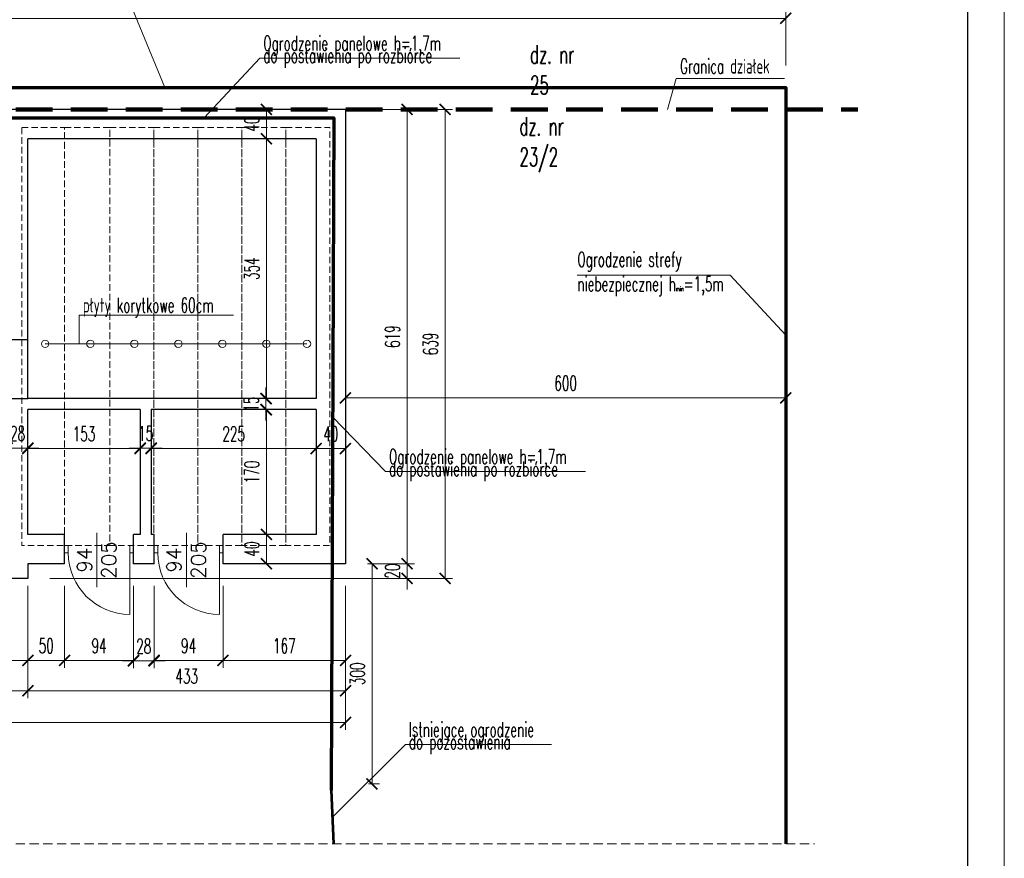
# Model space of a CAD drawing. Header units: millimetres. Extents: x 33311 to 435617, y -160714 to 185563.
# Tile 69 of 70: x 422196 to 435617, y -63418 to -51991. Entities that reach past the tile are written whole.
import ezdxf

# ---------------------------------------------------------------- set-up
doc = ezdxf.new("R2010")
doc.units = ezdxf.units.MM
doc.header["$MEASUREMENT"] = 0
doc.linetypes.add('HIDDEN2', pattern=[0.1875, 0.125, -0.0625])
doc.layers.get('Defpoints').update_dxf_attribs({"lineweight": 0})
for name, color, linetype, lineweight in [('[ 02przekrój istn', 42, 'Continuous', 30), ('[ 12stolarka istn', 211, 'Continuous', 13), ('[ 13obiekt nad głową', 251, 'HIDDEN2', 13), ('[ 17granica', 172, 'HIDDEN2', 100), ('[ 20ucięcie', 8, 'HIDDEN2', 13), ('[ 21kreskowanie', 9, 'Continuous', 13), ('[ 22wymiarowanie', 8, 'Continuous', 13), ('[ 23kota odnośnik', 1, 'Continuous', 13), ('[ 24ramka cienka', 1, 'Continuous', 13), ('[ 25ramka gruba', 4, 'Continuous', 30), ('[050 gruba', 3, 'Continuous', 53), ('[070 b gruba', 6, 'Continuous', 70), ('[opisy2', 4, 'Continuous', 13), ('[opisy3', 2, 'Continuous', 30)]:
    doc.layers.add(name, color=color, linetype=linetype, lineweight=lineweight)
doc.styles.add('1.100', font='simplex.shx', dxfattribs={"height": 200})
doc.styles.add('99.2', font='simplex.shx', dxfattribs={"width": 0.6, "height": 200})
doc.styles.add('99.3', font='simplex.shx', dxfattribs={"width": 0.6, "height": 250})
doc.linetypes.add('CHAIN LINK FENCING', pattern='A,1.5,-0.021,[3,dgnlstyle-.shx,S=0.000330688,R=0,X=0,Y=0],-0.021', length=1.542)
doc.linetypes.add('Fence-Barbed', pattern='A,38,-12,[1,dgnlstyle-.shx,S=0.063492,R=0,X=0,Y=0],-12,38', length=100)
doc.dimstyles.new('100cm', dxfattribs={"dimtxt": 200, "dimasz": 150, "dimexe": 100, "dimexo": 300, "dimgap": 100, "dimtad": 1, "dimdec": 0, "dimlfac": 0.1, "dimzin": 11, "dimtxsty": '99.2', "dimblk": 'ARCHTICK', "dimcen": 1.5, "dimclrd": 256, "dimclre": 256, "dimclrt": 4, "dimadec": 0, "dimazin": 0, "dimtfac": 0.75, "dimtdec": 0, "dimtix": 1, "dimtmove": 2, "dimatfit": 3, "dimfxl": 1, "dimtolj": 1, "dimtzin": 11, "dimlwd": -1, "dimlwe": -1, "dimarcsym": 0})

# ---------------------------------------------------------------- blocks, each defined once
blk = doc.blocks.new('_ArchTick')
at = {"color": 0, "linetype": 'ByBlock', "const_width": 0.15, "flags": 128}
blk.add_lwpolyline([(-0.5, -0.5), (0.5, 0.5)], dxfattribs=at)
blk = doc.blocks.new('*D859')
at = {"layer": '[ 22wymiarowanie', "transparency": 16777216}
for p, q in [((421318, -59904), (421318, -60821)), ((422308, -59904), (422308, -60821)), ((421318, -60721), (422308, -60721))]:
    blk.add_line(p, q, dxfattribs=at)
at = {"layer": 'Defpoints', "color": 0, "transparency": 16777216}
for p in [(421318, -59604), (422308, -59604), (422308, -60721)]:
    blk.add_point(p, dxfattribs=at)
at = {"layer": '[ 22wymiarowanie', "transparency": 16777216, "xscale": 150, "yscale": 150, "zscale": 150, "rotation": 180}
blk.add_blockref('_ArchTick', (421318, -60721), dxfattribs=at)
at = {"layer": '[ 22wymiarowanie', "transparency": 16777216, "xscale": 150, "yscale": 150, "zscale": 150}
blk.add_blockref('_ArchTick', (422308, -60721), dxfattribs=at)
at = {"layer": '[ 22wymiarowanie', "color": 4, "transparency": 16777216, "insert": (421813, -60521), "char_height": 200, "attachment_point": 5, "style": '99.2'}
blk.add_mtext('\\A1;\\H1x;\\W0.6;99', dxfattribs=at)
blk = doc.blocks.new('*D860')
at = {"layer": '[ 22wymiarowanie', "transparency": 16777216}
for p, q in [((422808, -59704), (422808, -60821)), ((422308, -59904), (422308, -60821)), ((422308, -60721), (422808, -60721))]:
    blk.add_line(p, q, dxfattribs=at)
at = {"layer": 'Defpoints', "color": 0, "transparency": 16777216}
for p in [(422808, -59404), (422308, -59604), (422808, -60721)]:
    blk.add_point(p, dxfattribs=at)
at = {"layer": '[ 22wymiarowanie', "transparency": 16777216, "xscale": 150, "yscale": 150, "zscale": 150, "rotation": 180}
blk.add_blockref('_ArchTick', (422308, -60721), dxfattribs=at)
at = {"layer": '[ 22wymiarowanie', "transparency": 16777216, "xscale": 150, "yscale": 150, "zscale": 150}
blk.add_blockref('_ArchTick', (422808, -60721), dxfattribs=at)
at = {"layer": '[ 22wymiarowanie', "color": 4, "transparency": 16777216, "insert": (422558, -60521), "char_height": 200, "attachment_point": 5, "style": '99.2'}
blk.add_mtext('\\A1;\\H1x;\\W0.6;50', dxfattribs=at)
blk = doc.blocks.new('*D861')
at = {"layer": '[ 22wymiarowanie', "transparency": 16777216}
for p, q in [((422808, -59704), (422808, -60821)), ((423748, -59704), (423748, -60821)), ((422808, -60721), (423748, -60721))]:
    blk.add_line(p, q, dxfattribs=at)
at = {"layer": 'Defpoints', "color": 0, "transparency": 16777216}
for p in [(422808, -59404), (423748, -59404), (423748, -60721)]:
    blk.add_point(p, dxfattribs=at)
at = {"layer": '[ 22wymiarowanie', "transparency": 16777216, "xscale": 150, "yscale": 150, "zscale": 150, "rotation": 180}
blk.add_blockref('_ArchTick', (422808, -60721), dxfattribs=at)
at = {"layer": '[ 22wymiarowanie', "transparency": 16777216, "xscale": 150, "yscale": 150, "zscale": 150}
blk.add_blockref('_ArchTick', (423748, -60721), dxfattribs=at)
at = {"layer": '[ 22wymiarowanie', "color": 4, "transparency": 16777216, "insert": (423278, -60521), "char_height": 200, "attachment_point": 5, "style": '99.2'}
blk.add_mtext('\\A1;\\H1x;\\W0.6;94', dxfattribs=at)
blk = doc.blocks.new('*D862')
at = {"layer": '[ 22wymiarowanie', "transparency": 16777216}
for p, q in [((423748, -59704), (423748, -60828)), ((424028, -59704), (424028, -60828)), ((423748, -60728), (423598, -60728)), ((423748, -60728), (424028, -60728)), ((424028, -60728), (424178, -60728))]:
    blk.add_line(p, q, dxfattribs=at)
at = {"layer": 'Defpoints', "color": 0, "transparency": 16777216}
for p in [(423748, -59404), (424028, -59404), (424028, -60728)]:
    blk.add_point(p, dxfattribs=at)
at = {"layer": '[ 22wymiarowanie', "transparency": 16777216, "xscale": 150, "yscale": 150, "zscale": 150}
blk.add_blockref('_ArchTick', (423748, -60728), dxfattribs=at)
at = {"layer": '[ 22wymiarowanie', "transparency": 16777216, "xscale": 150, "yscale": 150, "zscale": 150, "rotation": 180}
blk.add_blockref('_ArchTick', (424028, -60728), dxfattribs=at)
at = {"layer": '[ 22wymiarowanie', "color": 4, "transparency": 16777216, "insert": (423888, -60528), "char_height": 200, "attachment_point": 5, "style": '99.2'}
blk.add_mtext('\\A1;\\H1x;\\W0.6;28', dxfattribs=at)
blk = doc.blocks.new('*D863')
at = {"layer": '[ 22wymiarowanie', "transparency": 16777216}
for p, q in [((424028, -59704), (424028, -60821)), ((424968, -59704), (424968, -60821)), ((424028, -60721), (424968, -60721))]:
    blk.add_line(p, q, dxfattribs=at)
at = {"layer": 'Defpoints', "color": 0, "transparency": 16777216}
for p in [(424028, -59404), (424968, -59404), (424968, -60721)]:
    blk.add_point(p, dxfattribs=at)
at = {"layer": '[ 22wymiarowanie', "transparency": 16777216, "xscale": 150, "yscale": 150, "zscale": 150, "rotation": 180}
blk.add_blockref('_ArchTick', (424028, -60721), dxfattribs=at)
at = {"layer": '[ 22wymiarowanie', "transparency": 16777216, "xscale": 150, "yscale": 150, "zscale": 150}
blk.add_blockref('_ArchTick', (424968, -60721), dxfattribs=at)
at = {"layer": '[ 22wymiarowanie', "color": 4, "transparency": 16777216, "insert": (424498, -60521), "char_height": 200, "attachment_point": 5, "style": '99.2'}
blk.add_mtext('\\A1;\\H1x;\\W0.6;94', dxfattribs=at)
blk = doc.blocks.new('*D864')
at = {"layer": '[ 22wymiarowanie', "transparency": 16777216}
for p, q in [((424968, -59704), (424968, -60821)), ((426638, -59704), (426638, -60821)), ((424968, -60721), (426638, -60721))]:
    blk.add_line(p, q, dxfattribs=at)
at = {"layer": 'Defpoints', "color": 0, "transparency": 16777216}
for p in [(424968, -59404), (426638, -59404), (426638, -60721)]:
    blk.add_point(p, dxfattribs=at)
at = {"layer": '[ 22wymiarowanie', "transparency": 16777216, "xscale": 150, "yscale": 150, "zscale": 150, "rotation": 180}
blk.add_blockref('_ArchTick', (424968, -60721), dxfattribs=at)
at = {"layer": '[ 22wymiarowanie', "transparency": 16777216, "xscale": 150, "yscale": 150, "zscale": 150}
blk.add_blockref('_ArchTick', (426638, -60721), dxfattribs=at)
at = {"layer": '[ 22wymiarowanie', "color": 4, "transparency": 16777216, "insert": (425803, -60521), "char_height": 200, "attachment_point": 5, "style": '99.2'}
blk.add_mtext('\\A1;\\H1x;\\W0.6;167', dxfattribs=at)
blk = doc.blocks.new('*D867')
at = {"layer": '[ 22wymiarowanie', "transparency": 16777216}
for p, q in [((422308, -59704), (422308, -61236)), ((426638, -59704), (426638, -61236)), ((426638, -61136), (422308, -61136))]:
    blk.add_line(p, q, dxfattribs=at)
at = {"layer": 'Defpoints', "color": 0, "transparency": 16777216}
for p in [(422308, -59404), (426638, -59404), (422308, -61136)]:
    blk.add_point(p, dxfattribs=at)
at = {"layer": '[ 22wymiarowanie', "transparency": 16777216, "xscale": 150, "yscale": 150, "zscale": 150, "rotation": 180}
blk.add_blockref('_ArchTick', (422308, -61136), dxfattribs=at)
at = {"layer": '[ 22wymiarowanie', "transparency": 16777216, "xscale": 150, "yscale": 150, "zscale": 150}
blk.add_blockref('_ArchTick', (426638, -61136), dxfattribs=at)
at = {"layer": '[ 22wymiarowanie', "color": 4, "transparency": 16777216, "insert": (424473, -60936), "char_height": 200, "attachment_point": 5, "style": '99.2'}
blk.add_mtext('\\A1;\\H1x;\\W0.6;433', dxfattribs=at)
blk = doc.blocks.new('*D866')
at = {"layer": '[ 22wymiarowanie', "transparency": 16777216}
for p, q in [((422308, -59704), (422308, -61236)), ((405128, -59904), (405128, -61236)), ((422308, -61136), (405128, -61136))]:
    blk.add_line(p, q, dxfattribs=at)
at = {"layer": 'Defpoints', "color": 0, "transparency": 16777216}
for p in [(422308, -59404), (405128, -59604), (405128, -61136)]:
    blk.add_point(p, dxfattribs=at)
at = {"layer": '[ 22wymiarowanie', "transparency": 16777216, "xscale": 150, "yscale": 150, "zscale": 150, "rotation": 180}
blk.add_blockref('_ArchTick', (405128, -61136), dxfattribs=at)
at = {"layer": '[ 22wymiarowanie', "transparency": 16777216, "xscale": 150, "yscale": 150, "zscale": 150}
blk.add_blockref('_ArchTick', (422308, -61136), dxfattribs=at)
at = {"layer": '[ 22wymiarowanie', "color": 4, "transparency": 16777216, "insert": (413718, -60936), "char_height": 200, "attachment_point": 5, "style": '99.2'}
blk.add_mtext('\\A1;\\H1x;\\W0.6;1718', dxfattribs=at)
blk = doc.blocks.new('*D868')
at = {"layer": '[ 22wymiarowanie', "transparency": 16777216}
for p, q in [((426638, -59704), (426638, -61665)), ((405128, -59904), (405128, -61665)), ((405128, -61565), (426638, -61565))]:
    blk.add_line(p, q, dxfattribs=at)
at = {"layer": 'Defpoints', "color": 0, "transparency": 16777216}
for p in [(426638, -59404), (405128, -59604), (426638, -61565)]:
    blk.add_point(p, dxfattribs=at)
at = {"layer": '[ 22wymiarowanie', "transparency": 16777216, "xscale": 150, "yscale": 150, "zscale": 150, "rotation": 180}
blk.add_blockref('_ArchTick', (405128, -61565), dxfattribs=at)
at = {"layer": '[ 22wymiarowanie', "transparency": 16777216, "xscale": 150, "yscale": 150, "zscale": 150}
blk.add_blockref('_ArchTick', (426638, -61565), dxfattribs=at)
at = {"layer": '[ 22wymiarowanie', "color": 4, "transparency": 16777216, "insert": (415883, -61365), "char_height": 200, "attachment_point": 5, "style": '99.2'}
blk.add_mtext('\\A1;\\H1x;\\W0.6;2151', dxfattribs=at)
blk = doc.blocks.new('*D870')
at = {"layer": '[ 22wymiarowanie', "transparency": 16777216}
for p, q in [((427477, -59404), (427477, -59254)), ((426938, -59404), (427577, -59404)), ((427477, -59604), (427477, -59404)), ((422608, -59604), (427577, -59604)), ((427477, -59604), (427477, -59754))]:
    blk.add_line(p, q, dxfattribs=at)
at = {"layer": 'Defpoints', "color": 0, "transparency": 16777216}
for p in [(426638, -59404), (427477, -59404), (422308, -59604)]:
    blk.add_point(p, dxfattribs=at)
at = {"layer": '[ 22wymiarowanie', "transparency": 16777216, "xscale": 150, "yscale": 150, "zscale": 150}
for p, rotation in [((427477, -59404), 270), ((427477, -59604), 90)]:
    blk.add_blockref('_ArchTick', p, dxfattribs=dict(at, rotation=rotation))
at = {"layer": '[ 22wymiarowanie', "color": 4, "transparency": 16777216, "insert": (427277, -59504), "char_height": 200, "attachment_point": 5, "rotation": 90, "style": '99.2'}
blk.add_mtext('\\A1;\\H1x;\\W0.6;20', dxfattribs=at)
blk = doc.blocks.new('*D869')
at = {"layer": '[ 22wymiarowanie', "transparency": 16777216}
for p, q in [((426938, -53214), (427577, -53214)), ((427477, -59404), (427477, -53214)), ((426938, -59404), (427577, -59404))]:
    blk.add_line(p, q, dxfattribs=at)
at = {"layer": 'Defpoints', "color": 0, "transparency": 16777216}
for p in [(426638, -53214), (427477, -53214), (426638, -59404)]:
    blk.add_point(p, dxfattribs=at)
at = {"layer": '[ 22wymiarowanie', "transparency": 16777216, "xscale": 150, "yscale": 150, "zscale": 150}
for p, rotation in [((427477, -53214), 90), ((427477, -59404), 270)]:
    blk.add_blockref('_ArchTick', p, dxfattribs=dict(at, rotation=rotation))
at = {"layer": '[ 22wymiarowanie', "color": 4, "transparency": 16777216, "insert": (427277, -56309), "char_height": 200, "attachment_point": 5, "rotation": 90, "style": '99.2'}
blk.add_mtext('\\A1;\\H1x;\\W0.6;619', dxfattribs=at)
blk = doc.blocks.new('*D871')
at = {"layer": '[ 22wymiarowanie', "transparency": 16777216}
for p, q in [((426938, -53214), (428096, -53214)), ((427996, -53214), (427996, -59604)), ((422608, -59604), (428096, -59604))]:
    blk.add_line(p, q, dxfattribs=at)
at = {"layer": 'Defpoints', "color": 0, "transparency": 16777216}
for p in [(426638, -53214), (422308, -59604), (427996, -59604)]:
    blk.add_point(p, dxfattribs=at)
at = {"layer": '[ 22wymiarowanie', "transparency": 16777216, "xscale": 150, "yscale": 150, "zscale": 150}
for p, rotation in [((427996, -53214), 90), ((427996, -59604), 270)]:
    blk.add_blockref('_ArchTick', p, dxfattribs=dict(at, rotation=rotation))
at = {"layer": '[ 22wymiarowanie', "color": 4, "transparency": 16777216, "insert": (427796, -56409), "char_height": 200, "attachment_point": 5, "rotation": 90, "style": '99.2'}
blk.add_mtext('\\A1;\\H1x;\\W0.6;639', dxfattribs=at)
blk = doc.blocks.new('*D895')
at = {"layer": '[ 22wymiarowanie', "transparency": 16777216}
for p, q in [((426638, -57145), (432638, -57145)), ((426638, -57277), (426638, -57245)), ((432638, -57188), (432638, -57245))]:
    blk.add_line(p, q, dxfattribs=at)
at = {"layer": 'Defpoints', "color": 0, "transparency": 16777216}
for p in [(432638, -56888), (426638, -56977), (432638, -57145)]:
    blk.add_point(p, dxfattribs=at)
at = {"layer": '[ 22wymiarowanie', "transparency": 16777216, "xscale": 150, "yscale": 150, "zscale": 150, "rotation": 180}
blk.add_blockref('_ArchTick', (426638, -57145), dxfattribs=at)
at = {"layer": '[ 22wymiarowanie', "transparency": 16777216, "xscale": 150, "yscale": 150, "zscale": 150}
blk.add_blockref('_ArchTick', (432638, -57145), dxfattribs=at)
at = {"layer": '[ 22wymiarowanie', "color": 4, "transparency": 16777216, "insert": (429638, -56945), "char_height": 200, "attachment_point": 5, "style": '99.2'}
blk.add_mtext('\\A1;\\H1x;\\W0.6;600', dxfattribs=at)
blk = doc.blocks.new('*D896')
at = {"layer": '[ 22wymiarowanie', "transparency": 16777216}
for p, q in [((419142, -52614), (419142, -51873)), ((432638, -52614), (432638, -51873)), ((419142, -51973), (432638, -51973))]:
    blk.add_line(p, q, dxfattribs=at)
at = {"layer": 'Defpoints', "color": 0, "transparency": 16777216}
for p in [(432638, -51973), (419142, -52914), (432638, -52914)]:
    blk.add_point(p, dxfattribs=at)
at = {"layer": '[ 22wymiarowanie', "transparency": 16777216, "xscale": 150, "yscale": 150, "zscale": 150, "rotation": 180}
blk.add_blockref('_ArchTick', (419142, -51973), dxfattribs=at)
at = {"layer": '[ 22wymiarowanie', "transparency": 16777216, "xscale": 150, "yscale": 150, "zscale": 150}
blk.add_blockref('_ArchTick', (432638, -51973), dxfattribs=at)
at = {"layer": '[ 22wymiarowanie', "color": 4, "transparency": 16777216, "insert": (425890, -51773), "char_height": 200, "attachment_point": 5, "style": '99.2'}
blk.add_mtext('\\A1;\\H1x;\\W0.6;1350', dxfattribs=at)
blk = doc.blocks.new('*D901')
at = {"layer": '[ 22wymiarowanie', "transparency": 16777216}
for p, q in [((426938, -59404), (427099, -59404)), ((426999, -59404), (426999, -62404)), ((426950, -62404), (427099, -62404))]:
    blk.add_line(p, q, dxfattribs=at)
at = {"layer": 'Defpoints', "color": 0, "transparency": 16777216}
for p in [(426638, -59404), (426650, -62404), (426999, -62404)]:
    blk.add_point(p, dxfattribs=at)
at = {"layer": '[ 22wymiarowanie', "transparency": 16777216, "xscale": 150, "yscale": 150, "zscale": 150}
for p, rotation in [((426999, -59404), 90), ((426999, -62404), 270)]:
    blk.add_blockref('_ArchTick', p, dxfattribs=dict(at, rotation=rotation))
at = {"layer": '[ 22wymiarowanie', "color": 4, "transparency": 16777216, "insert": (426799, -60904), "char_height": 200, "attachment_point": 5, "rotation": 90, "style": '99.2'}
blk.add_mtext('\\A1;\\H1x;\\W0.6;300', dxfattribs=at)
blk = doc.blocks.new('*D916')
at = {"layer": '[ 22wymiarowanie', "transparency": 16777216}
for p, q in [((422028, -57828), (421878, -57828)), ((422028, -57939), (422028, -57728)), ((422028, -57828), (422308, -57828)), ((422308, -57854), (422308, -57728)), ((422308, -57828), (422458, -57828))]:
    blk.add_line(p, q, dxfattribs=at)
at = {"layer": 'Defpoints', "color": 0, "transparency": 16777216}
for p in [(422308, -57828), (422028, -58239), (422308, -58154)]:
    blk.add_point(p, dxfattribs=at)
at = {"layer": '[ 22wymiarowanie', "transparency": 16777216, "xscale": 150, "yscale": 150, "zscale": 150}
blk.add_blockref('_ArchTick', (422028, -57828), dxfattribs=at)
at = {"layer": '[ 22wymiarowanie', "transparency": 16777216, "xscale": 150, "yscale": 150, "zscale": 150, "rotation": 180}
blk.add_blockref('_ArchTick', (422308, -57828), dxfattribs=at)
at = {"layer": '[ 22wymiarowanie', "color": 4, "transparency": 16777216, "insert": (422168, -57628), "char_height": 200, "attachment_point": 5, "style": '99.2'}
blk.add_mtext('\\A1;\\H1x;\\W0.6;28', dxfattribs=at)
blk = doc.blocks.new('*D917')
at = {"layer": '[ 22wymiarowanie', "transparency": 16777216}
for p, q in [((422308, -57854), (422308, -57735)), ((422308, -57835), (423838, -57835)), ((423838, -57714), (423838, -57735))]:
    blk.add_line(p, q, dxfattribs=at)
at = {"layer": 'Defpoints', "color": 0, "transparency": 16777216}
for p in [(423838, -57835), (423838, -58014), (422308, -58154)]:
    blk.add_point(p, dxfattribs=at)
at = {"layer": '[ 22wymiarowanie', "transparency": 16777216, "xscale": 150, "yscale": 150, "zscale": 150, "rotation": 180}
blk.add_blockref('_ArchTick', (422308, -57835), dxfattribs=at)
at = {"layer": '[ 22wymiarowanie', "transparency": 16777216, "xscale": 150, "yscale": 150, "zscale": 150}
blk.add_blockref('_ArchTick', (423838, -57835), dxfattribs=at)
at = {"layer": '[ 22wymiarowanie', "color": 4, "transparency": 16777216, "insert": (423073, -57635), "char_height": 200, "attachment_point": 5, "style": '99.2'}
blk.add_mtext('\\A1;\\H1x;\\W0.6;153', dxfattribs=at)
blk = doc.blocks.new('*D918')
at = {"layer": '[ 22wymiarowanie', "transparency": 16777216}
for p, q in [((423988, -57658), (423988, -57728)), ((423838, -57828), (423688, -57828)), ((423838, -57714), (423838, -57728)), ((423838, -57828), (423988, -57828)), ((423988, -57828), (424138, -57828))]:
    blk.add_line(p, q, dxfattribs=at)
at = {"layer": 'Defpoints', "color": 0, "transparency": 16777216}
for p in [(423988, -57828), (423988, -57958), (423838, -58014)]:
    blk.add_point(p, dxfattribs=at)
at = {"layer": '[ 22wymiarowanie', "transparency": 16777216, "xscale": 150, "yscale": 150, "zscale": 150}
blk.add_blockref('_ArchTick', (423838, -57828), dxfattribs=at)
at = {"layer": '[ 22wymiarowanie', "transparency": 16777216, "xscale": 150, "yscale": 150, "zscale": 150, "rotation": 180}
blk.add_blockref('_ArchTick', (423988, -57828), dxfattribs=at)
at = {"layer": '[ 22wymiarowanie', "color": 4, "transparency": 16777216, "insert": (423913, -57628), "char_height": 200, "attachment_point": 5, "style": '99.2'}
blk.add_mtext('\\A1;\\H1x;\\W0.6;15', dxfattribs=at)
blk = doc.blocks.new('*D919')
at = {"layer": '[ 22wymiarowanie', "transparency": 16777216}
for p, q in [((423988, -57658), (423988, -57735)), ((423988, -57835), (426238, -57835)), ((426238, -57854), (426238, -57735))]:
    blk.add_line(p, q, dxfattribs=at)
at = {"layer": 'Defpoints', "color": 0, "transparency": 16777216}
for p in [(426238, -57835), (423988, -57958), (426238, -58154)]:
    blk.add_point(p, dxfattribs=at)
at = {"layer": '[ 22wymiarowanie', "transparency": 16777216, "xscale": 150, "yscale": 150, "zscale": 150, "rotation": 180}
blk.add_blockref('_ArchTick', (423988, -57835), dxfattribs=at)
at = {"layer": '[ 22wymiarowanie', "transparency": 16777216, "xscale": 150, "yscale": 150, "zscale": 150}
blk.add_blockref('_ArchTick', (426238, -57835), dxfattribs=at)
at = {"layer": '[ 22wymiarowanie', "color": 4, "transparency": 16777216, "insert": (425113, -57635), "char_height": 200, "attachment_point": 5, "style": '99.2'}
blk.add_mtext('\\A1;\\H1x;\\W0.6;225', dxfattribs=at)
blk = doc.blocks.new('*D920')
at = {"layer": '[ 22wymiarowanie', "transparency": 16777216}
for p, q in [((426638, -57703), (426638, -57735)), ((426238, -57854), (426238, -57735)), ((426238, -57835), (426638, -57835))]:
    blk.add_line(p, q, dxfattribs=at)
at = {"layer": 'Defpoints', "color": 0, "transparency": 16777216}
for p in [(426638, -57835), (426638, -58003), (426238, -58154)]:
    blk.add_point(p, dxfattribs=at)
at = {"layer": '[ 22wymiarowanie', "transparency": 16777216, "xscale": 150, "yscale": 150, "zscale": 150, "rotation": 180}
blk.add_blockref('_ArchTick', (426238, -57835), dxfattribs=at)
at = {"layer": '[ 22wymiarowanie', "transparency": 16777216, "xscale": 150, "yscale": 150, "zscale": 150}
blk.add_blockref('_ArchTick', (426638, -57835), dxfattribs=at)
at = {"layer": '[ 22wymiarowanie', "color": 4, "transparency": 16777216, "insert": (426438, -57635), "char_height": 200, "attachment_point": 5, "style": '99.2'}
blk.add_mtext('\\A1;\\H1x;\\W0.6;40', dxfattribs=at)
blk = doc.blocks.new('*D926')
at = {"layer": '[ 22wymiarowanie', "transparency": 16777216}
for p, q in [((425493, -59004), (425459, -59004)), ((425559, -59404), (425559, -59004)), ((425503, -59404), (425459, -59404))]:
    blk.add_line(p, q, dxfattribs=at)
at = {"layer": 'Defpoints', "color": 0, "transparency": 16777216}
for p in [(425559, -59004), (425793, -59004), (425803, -59404)]:
    blk.add_point(p, dxfattribs=at)
at = {"layer": '[ 22wymiarowanie', "transparency": 16777216, "xscale": 150, "yscale": 150, "zscale": 150}
for p, rotation in [((425559, -59004), 90), ((425559, -59404), 270)]:
    blk.add_blockref('_ArchTick', p, dxfattribs=dict(at, rotation=rotation))
at = {"layer": '[ 22wymiarowanie', "color": 4, "transparency": 16777216, "insert": (425359, -59204), "char_height": 200, "attachment_point": 5, "rotation": 90, "style": '99.2'}
blk.add_mtext('\\A1;\\H1x;\\W0.6;40', dxfattribs=at)
blk = doc.blocks.new('*D922')
at = {"layer": '[ 22wymiarowanie', "transparency": 16777216}
for p, q in [((425582, -57304), (425459, -57304)), ((425559, -59004), (425559, -57304)), ((425493, -59004), (425459, -59004))]:
    blk.add_line(p, q, dxfattribs=at)
at = {"layer": 'Defpoints', "color": 0, "transparency": 16777216}
for p in [(425559, -57304), (425882, -57304), (425793, -59004)]:
    blk.add_point(p, dxfattribs=at)
at = {"layer": '[ 22wymiarowanie', "transparency": 16777216, "xscale": 150, "yscale": 150, "zscale": 150}
for p, rotation in [((425559, -57304), 90), ((425559, -59004), 270)]:
    blk.add_blockref('_ArchTick', p, dxfattribs=dict(at, rotation=rotation))
at = {"layer": '[ 22wymiarowanie', "color": 4, "transparency": 16777216, "insert": (425359, -58154), "char_height": 200, "attachment_point": 5, "rotation": 90, "style": '99.2'}
blk.add_mtext('\\A1;\\H1x;\\W0.6;170', dxfattribs=at)
blk = doc.blocks.new('*D923')
at = {"layer": '[ 22wymiarowanie', "transparency": 16777216}
for p, q in [((425552, -57154), (425552, -57004)), ((425538, -57154), (425452, -57154)), ((425552, -57304), (425552, -57154)), ((425582, -57304), (425452, -57304)), ((425552, -57304), (425552, -57454))]:
    blk.add_line(p, q, dxfattribs=at)
at = {"layer": 'Defpoints', "color": 0, "transparency": 16777216}
for p in [(425552, -57154), (425838, -57154), (425882, -57304)]:
    blk.add_point(p, dxfattribs=at)
at = {"layer": '[ 22wymiarowanie', "transparency": 16777216, "xscale": 150, "yscale": 150, "zscale": 150}
for p, rotation in [((425552, -57154), 270), ((425552, -57304), 90)]:
    blk.add_blockref('_ArchTick', p, dxfattribs=dict(at, rotation=rotation))
at = {"layer": '[ 22wymiarowanie', "color": 4, "transparency": 16777216, "insert": (425352, -57229), "char_height": 200, "attachment_point": 5, "rotation": 90, "style": '99.2'}
blk.add_mtext('\\A1;\\H1x;\\W0.6;15', dxfattribs=at)
blk = doc.blocks.new('*D924')
at = {"layer": '[ 22wymiarowanie', "transparency": 16777216}
for p, q in [((425938, -53614), (425459, -53614)), ((425559, -57154), (425559, -53614)), ((425538, -57154), (425459, -57154))]:
    blk.add_line(p, q, dxfattribs=at)
at = {"layer": 'Defpoints', "color": 0, "transparency": 16777216}
for p in [(425559, -53614), (426238, -53614), (425838, -57154)]:
    blk.add_point(p, dxfattribs=at)
at = {"layer": '[ 22wymiarowanie', "transparency": 16777216, "xscale": 150, "yscale": 150, "zscale": 150}
for p, rotation in [((425559, -53614), 90), ((425559, -57154), 270)]:
    blk.add_blockref('_ArchTick', p, dxfattribs=dict(at, rotation=rotation))
at = {"layer": '[ 22wymiarowanie', "color": 4, "transparency": 16777216, "insert": (425359, -55384), "char_height": 200, "attachment_point": 5, "rotation": 90, "style": '99.2'}
blk.add_mtext('\\A1;\\H1x;\\W0.6;354', dxfattribs=at)
blk = doc.blocks.new('*D925')
at = {"layer": '[ 22wymiarowanie', "transparency": 16777216}
for p, q in [((425683, -53214), (425459, -53214)), ((425559, -53614), (425559, -53214)), ((425938, -53614), (425459, -53614))]:
    blk.add_line(p, q, dxfattribs=at)
at = {"layer": 'Defpoints', "color": 0, "transparency": 16777216}
for p in [(425559, -53214), (425983, -53214), (426238, -53614)]:
    blk.add_point(p, dxfattribs=at)
at = {"layer": '[ 22wymiarowanie', "transparency": 16777216, "xscale": 150, "yscale": 150, "zscale": 150}
for p, rotation in [((425559, -53214), 90), ((425559, -53614), 270)]:
    blk.add_blockref('_ArchTick', p, dxfattribs=dict(at, rotation=rotation))
at = {"layer": '[ 22wymiarowanie', "color": 4, "transparency": 16777216, "insert": (425359, -53414), "char_height": 200, "attachment_point": 5, "rotation": 90, "style": '99.2'}
blk.add_mtext('\\A1;\\H1x;\\W0.6;40', dxfattribs=at)

msp = doc.modelspace()

# ---------------------------------------------------------------- hatches: boundary and pattern name
at = {"layer": '[ 21kreskowanie'}
h = msp.add_hatch(dxfattribs=at)
h.set_pattern_fill('HATCH', color=256, style=0, pattern_type=2)
h.set_pattern_definition([])
h.paths.add_polyline_path([(424816.29, -53214.47), (424709.57, -53329.04), (419127.5, -53330.21), (419124.64, -53214.47)], flags=17)
h = msp.add_hatch(dxfattribs=at)
h.set_pattern_fill('HATCH', color=256, style=0, pattern_type=2)
h.set_pattern_definition([])
h.paths.add_polyline_path([(426638.5, -57585.58), (426460.78, -57402.73), (426476.81, -53328.67), (424709.57, -53329.04), (424816.29, -53214.47), (426638.5, -53214.47)], flags=17)
h = msp.add_hatch(dxfattribs=at)
h.set_pattern_fill('HATCH', color=256, style=0, pattern_type=2)
h.set_pattern_definition([])
h.paths.add_polyline_path([(426476.81, -53328.67), (426452.9, -59404.47), (424968.5, -59404.47), (424968.5, -59004.47), (426238.5, -59004.47), (426238.5, -57304.47), (423988.5, -57304.47), (423988.5, -59004.47), (424028.5, -59004.47), (424028.5, -59404.47), (423748.5, -59404.47), (423748.5, -59004.47), (423838.5, -59004.47), (423838.5, -57304.47), (422308.5, -57304.47), (422308.5, -59004.47), (422808.5, -59004.47), (422808.5, -59404.47), (422308.5, -59404.47), (422308.5, -59604.47), (421318.5, -59604.47), (421318.5, -59324.47), (422028.5, -59324.47), (422028.5, -57154.47), (426238.5, -57154.47), (426238.5, -53614.47), (422308.5, -53614.47), (422308.5, -56354.47), (422028.5, -56354.47), (422028.5, -53494.47), (419131.55, -53494.47), (419127.5, -53330.21)], flags=17)
h = msp.add_hatch(dxfattribs=at)
h.set_pattern_fill('HATCH', color=256, style=0, pattern_type=2)
h.set_pattern_definition([])
h.paths.add_polyline_path([(421888.5, -56354.47), (422308.5, -56354.47), (422308.5, -57154.47), (421888.5, -57154.47)], flags=17)
h.paths.add_polyline_path([(422168.5, -56814.47), (422028.5, -56814.47), (422028.5, -57014.47), (422168.5, -57014.47)])
h.paths.add_polyline_path([(422168.5, -56494.47), (422028.5, -56494.47), (422028.5, -56694.47), (422168.5, -56694.47)])
h = msp.add_hatch(dxfattribs=at)
h.set_pattern_fill('HATCH', color=256, style=0, pattern_type=2)
h.set_pattern_definition([])
h.paths.add_polyline_path([(426452.9, -59404.47), (426460.78, -57402.73), (426638.5, -57585.58), (426638.5, -59404.47)], flags=17)

# ---------------------------------------------------------------- linework, layer by layer
at = {"layer": '[ 02przekrój istn', "linetype": 'Continuous'}
for p, q in [((426638.5, -53214.47), (405128.5, -53214.47)), ((426638.5, -53214.47), (426638.5, -59404.47)), ((426238.5, -53614.47), (422308.5, -53614.47)), ((422308.5, -57154.47), (422308.5, -53614.47)), ((426238.5, -53614.47), (426238.5, -57154.47)), ((426238.5, -57154.47), (422308.5, -57154.47)), ((422308.5, -59004.47), (422308.5, -57304.47)), ((423838.5, -57304.47), (422308.5, -57304.47)), ((423838.5, -57304.47), (423838.5, -59004.47)), ((426238.5, -57304.47), (423988.5, -57304.47)), ((423988.5, -57304.47), (423988.5, -59004.47)), ((426238.5, -57304.47), (426238.5, -59004.47)), ((422808.5, -59004.47), (422308.5, -59004.47)), ((422808.5, -59404.47), (422808.5, -59004.47)), ((423748.5, -59404.47), (423748.5, -59004.47)), ((423838.5, -59004.47), (423748.5, -59004.47)), ((424028.5, -59004.47), (423988.5, -59004.47)), ((424028.5, -59404.47), (424028.5, -59004.47)), ((424968.5, -59404.47), (424968.5, -59004.47)), ((426238.5, -59004.47), (424968.5, -59004.47)), ((422808.5, -59404.47), (422308.5, -59404.47)), ((422308.5, -59404.47), (422308.5, -59604.47)), ((424028.5, -59404.47), (423748.5, -59404.47)), ((426638.5, -59404.47), (424968.5, -59404.47)), ((422308.5, -59604.47), (421318.5, -59604.47))]:
    msp.add_line(p, q, dxfattribs=at)
msp.add_3dface([(421888.5, -56354.47), (421888.5, -57154.47), (422308.5, -57154.47), (422308.5, -56354.47)], dxfattribs=at)
at = {"layer": '[ 12stolarka istn'}
for p, q in [((422808.5, -59154.47), (422858.5, -59154.47)), ((422858.5, -59154.47), (422858.5, -59254.47)), ((423698.5, -59154.47), (423698.5, -59254.47)), ((423698.5, -59154.47), (423748.5, -59154.47)), ((424028.5, -59154.47), (424078.5, -59154.47)), ((424078.5, -59154.47), (424078.5, -59254.47)), ((424918.5, -59154.47), (424918.5, -59254.47)), ((424918.5, -59154.47), (424968.5, -59154.47)), ((422808.5, -59254.47), (422858.5, -59254.47)), ((423698.5, -59254.47), (423748.5, -59254.47)), ((423698.5, -59254.47), (423698.5, -60094.47)), ((424028.5, -59254.47), (424078.5, -59254.47)), ((424918.5, -59254.47), (424968.5, -59254.47)), ((424918.5, -59254.47), (424918.5, -60094.47))]:
    msp.add_line(p, q, dxfattribs=at)
for centre in [(423698.5, -59254.47), (424918.5, -59254.47)]:
    msp.add_arc(centre, 840, 180, 270, dxfattribs=at)
at = {"layer": '[ 13obiekt nad głową', "linetype": 'HIDDEN2', "ltscale": 700}
for points in [[(422224.15, -53458.8), (422808.5, -53458.8), (422808.5, -59154.47), (422224.15, -59154.47)], [(422808.5, -53458.8), (423424.15, -53458.8), (423424.15, -59154.47), (422808.5, -59154.47)], [(423424.15, -53458.8), (424024.15, -53458.8), (424024.15, -59154.47), (423424.15, -59154.47)], [(424024.15, -53458.8), (424624.15, -53458.8), (424624.15, -59154.47), (424024.15, -59154.47)], [(424624.15, -53458.8), (425224.15, -53458.8), (425224.15, -59154.47), (424624.15, -59154.47)], [(425224.15, -53458.8), (425824.15, -53458.8), (425824.15, -59154.47), (425224.15, -59154.47)], [(425824.15, -53458.8), (426424.15, -53458.8), (426424.15, -59154.47), (425824.15, -59154.47)]]:
    msp.add_3dface(points, dxfattribs=at)
at = {"layer": '[ 17granica', "ltscale": 4000}
msp.add_line((401893.15, -53214.47), (433622.55, -53214.47), dxfattribs=at)
at = {"layer": '[ 20ucięcie', "linetype": 'HIDDEN2', "ltscale": 1000}
msp.add_line((401893.15, -63222.1), (433030.08, -63222.1), dxfattribs=at)
at = {"layer": '[ 23kota odnośnik'}
for p, q in [((422543.82, -56407.4), (426111.67, -56407.4)), ((423248.5, -59724.82), (423248.5, -58981.35)), ((424468.5, -59724.82), (424468.5, -58981.35))]:
    msp.add_line(p, q, dxfattribs=at)
at = {"layer": '[ 23kota odnośnik', "linetype": 'Continuous', "elevation": 0, "flags": 128}
for points in [[(421505.19, -51490.89), (423587.55, -51490.89), (424172.86, -52914.47)], [(429796.34, -55472.97), (431878.7, -55472.97), (432638.5, -56288.7)], [(429907.16, -58145.53), (427182.72, -58145.53), (426460.78, -57402.73)]]:
    msp.add_lwpolyline(points, dxfattribs=at)
at = {"layer": '[ 23kota odnośnik', "linetype": 'Continuous', "flags": 128}
for points in [[(428193.82, -52513.32), (425469.38, -52513.32), (424709.57, -53329.04)], [(429443.12, -61864.8), (427453.74, -61864.8), (426458.18, -62856.38)]]:
    msp.add_lwpolyline(points, dxfattribs=at)
at = {"layer": '[ 23kota odnośnik', "elevation": 0, "flags": 128}
msp.add_lwpolyline([(432622.31, -52794.22), (431143.29, -52794.22), (431028.58, -53214.47)], dxfattribs=at)
at = {"layer": '[ 23kota odnośnik', "flags": 128}
msp.add_lwpolyline([(423005.5, -56407.4), (423005.5, -56015.56), (425110, -56015.56)], dxfattribs=at)
at = {"layer": '[ 23kota odnośnik'}
for centre in [(422543.82, -56407.4), (423159.47, -56407.4), (423759.47, -56407.4), (424359.47, -56407.4), (424959.47, -56407.4), (425559.47, -56407.4), (426111.67, -56407.4)]:
    msp.add_circle(centre, 51.22, dxfattribs=at)
at = {"layer": '[ 24ramka cienka', "ltscale": 2}
msp.add_3dface([(435617.41, -71613.79), (393617.41, -71613.79), (393617.41, -41913.79), (435617.41, -41913.79)], dxfattribs=at)
at = {"layer": '[ 25ramka gruba', "ltscale": 2}
for points in [[(396117.41, -42413.79), (435117.41, -42413.79), (435117.41, -71113.79), (396117.41, -71113.79)], [(435117.41, -71113.79), (396117.41, -71113.79), (396117.41, -42413.79), (435117.41, -42413.79)]]:
    msp.add_3dface(points, dxfattribs=at)
at = {"layer": '[050 gruba', "linetype": 'CHAIN LINK FENCING', "ltscale": 1000}
msp.add_line((426440.76, -62490.65), (426475.59, -63222.1), dxfattribs=at)
at = {"layer": '[070 b gruba', "linetype": 'Fence-Barbed', "ltscale": 10, "elevation": 0, "flags": 128}
msp.add_lwpolyline([(419141.55, -52914.47), (432638.5, -52914.47), (432638.5, -63222.1)], dxfattribs=at)
at = {"layer": '[070 b gruba', "linetype": 'Continuous', "ltscale": 50, "elevation": 0, "flags": 128}
msp.add_lwpolyline([(419127.5, -53330.21), (426476.81, -53328.67), (426440.76, -62490.65)], dxfattribs=at)

# ---------------------------------------------------------------- texts
at = {"layer": '[opisy2', "linetype": 'Continuous', "char_height": 1000, "attachment_point": 1, "line_spacing_factor": 0.5, "style": '99.2'}
for s, insert in [('\\H0.2x;\\W0.6;Ogrodzenie panelowe h=1,7m \\Pdo postawienia po rozbiórce', (425516.09, -52211.66, 38222.08)), ('\\H0.2x;\\W0.6;Ogrodzenie panelowe h=1,7m \\Pdo postawienia po rozbiórce', (427229.43, -57843.86, 38222.08)), ('\\H0.2x;\\W0.6;Istniejące ogrodzenie\\Pdo pozostawienia', (427500.46, -61563.14, 38222.08))]:
    msp.add_mtext(s, dxfattribs=dict(at, insert=insert))
at = {"layer": '[opisy2', "linetype": 'Continuous', "char_height": 200, "attachment_point": 1, "style": '99.2'}
for s, insert in [('\\H1x;\\W0.6;Granica działek', (431197.02, -52525.36)), ('\\H1x;\\W0.6;Ogrodzenie strefy \\Pniebezpiecznej h{\\H0.3x;\\A0;\\S^ min;}=1,5m', (429798.04, -55157.14)), ('\\H1x;\\W0.6;płyty korytkowe 60cm', (423057.55, -55780.64))]:
    msp.add_mtext(s, dxfattribs=dict(at, insert=insert))
at = {"layer": '[opisy2', "linetype": 'Continuous', "char_height": 200, "width": 782.2574, "attachment_point": 2, "rotation": 90, "style": '1.100'}
for insert in [(422979.54, -59353.96), (424199.54, -59353.96)]:
    msp.add_mtext('94\\P205', dxfattribs=dict(at, insert=insert))
at = {"layer": '[opisy3', "linetype": 'Continuous', "char_height": 250, "attachment_point": 1, "style": '99.3'}
for s, insert in [('\\H1x;\\W0.6;dz. nr \\P25', (429153.67, -52340.3, 38222.08)), ('\\H1x;\\W0.6;dz. nr \\P23/2', (429008.73, -53318.89, 38222.08))]:
    msp.add_mtext(s, dxfattribs=dict(at, insert=insert))

# ---------------------------------------------------------------- dimensions: what is measured, and where the dimension line sits
at = {"layer": '[ 22wymiarowanie'}
for base, p1, p2, picture, middle in [((432638.5, -51972.88), (419141.55, -52914.47), (432638.5, -52914.47), '*D896', (425890.02, -51772.88)), ((432638.5, -57144.6), (426638.5, -56977.23), (432638.5, -56887.97), '*D895', (429638.5, -56944.6)), ((422308.5, -57828.4), (422028.5, -58239.47), (422308.5, -58154.47), '*D916', (422168.5, -57628.4)), ((423838.5, -57835.4), (422308.5, -58154.47), (423838.5, -58014), '*D917', (423073.5, -57635.4)), ((423988.5, -57828.4), (423838.5, -58014), (423988.5, -57958.19), '*D918', (423913.5, -57628.4)), ((426238.5, -57835.4), (423988.5, -57958.19), (426238.5, -58154.47), '*D919', (425113.5, -57635.4)), ((426638.5, -57835.4), (426238.5, -58154.47), (426638.5, -58002.84), '*D920', (426438.5, -57635.4)), ((426638.5, -61564.64), (405128.5, -59604.47), (426638.5, -59404.47), '*D868', (415883.5, -61364.64)), ((422808.5, -60720.82), (422308.5, -59604.47), (422808.5, -59404.47), '*D860', (422558.5, -60520.82)), ((423748.5, -60720.82), (422808.5, -59404.47), (423748.5, -59404.47), '*D861', (423278.5, -60520.82)), ((424028.5, -60727.82), (423748.5, -59404.47), (424028.5, -59404.47), '*D862', (423888.5, -60527.82)), ((424968.5, -60720.82), (424028.5, -59404.47), (424968.5, -59404.47), '*D863', (424498.5, -60520.82)), ((426638.5, -60720.82), (424968.5, -59404.47), (426638.5, -59404.47), '*D864', (425803.5, -60520.82)), ((422308.5, -60720.82), (421318.5, -59604.47), (422308.5, -59604.47), '*D859', (421813.5, -60520.82))]:
    dim = msp.add_linear_dim(base=base, p1=p1, p2=p2, text='\\H1x;\\W0.6;<>', dimstyle='100cm', override={"dimatfit": 1}, dxfattribs=at)
    dim.commit()
    dim.dimension.update_dxf_attribs({"geometry": picture, "text_midpoint": middle})
for base, p1, p2, angle, picture, middle in [((427996.08, -59604.47), (426638.5, -53214.47), (422308.5, -59604.47), 270, '*D871', (427796.08, -56409.47)), ((425558.85, -53214.47), (426238.5, -53614.47), (425982.71, -53214.47), 90, '*D925', (425358.85, -53414.47)), ((427476.98, -53214.47), (426638.5, -59404.47), (426638.5, -53214.47), 90, '*D869', (427276.98, -56309.47)), ((425558.85, -53614.47), (425837.77, -57154.47), (426238.5, -53614.47), 90, '*D924', (425358.85, -55384.47)), ((425551.85, -57154.47), (425882.4, -57304.47), (425837.77, -57154.47), 90, '*D923', (425351.85, -57229.47)), ((425558.85, -57304.47), (425793.14, -59004.47), (425882.4, -57304.47), 90, '*D922', (425358.85, -58154.47)), ((425558.85, -59004.47), (425803.5, -59404.47), (425793.14, -59004.47), 90, '*D926', (425358.85, -59204.47)), ((427476.98, -59404.47), (422308.5, -59604.47), (426638.5, -59404.47), 90, '*D870', (427276.98, -59504.47)), ((405128.5, -61135.64), (422308.5, -59404.47), (405128.5, -59604.47), 180, '*D866', (413718.5, -60935.64)), ((422308.5, -61135.64), (426638.5, -59404.47), (422308.5, -59404.47), 180, '*D867', (424473.5, -60935.64)), ((426999.06, -62403.56), (426638.5, -59404.47), (426650.04, -62403.56), 270, '*D901', (426799.06, -60904.02))]:
    dim = msp.add_linear_dim(base=base, p1=p1, p2=p2, angle=angle, text='\\H1x;\\W0.6;<>', dimstyle='100cm', override={"dimatfit": 1}, dxfattribs=at)
    dim.commit()
    dim.dimension.update_dxf_attribs({"geometry": picture, "text_midpoint": middle})

doc.saveas('drawing.dxf')
